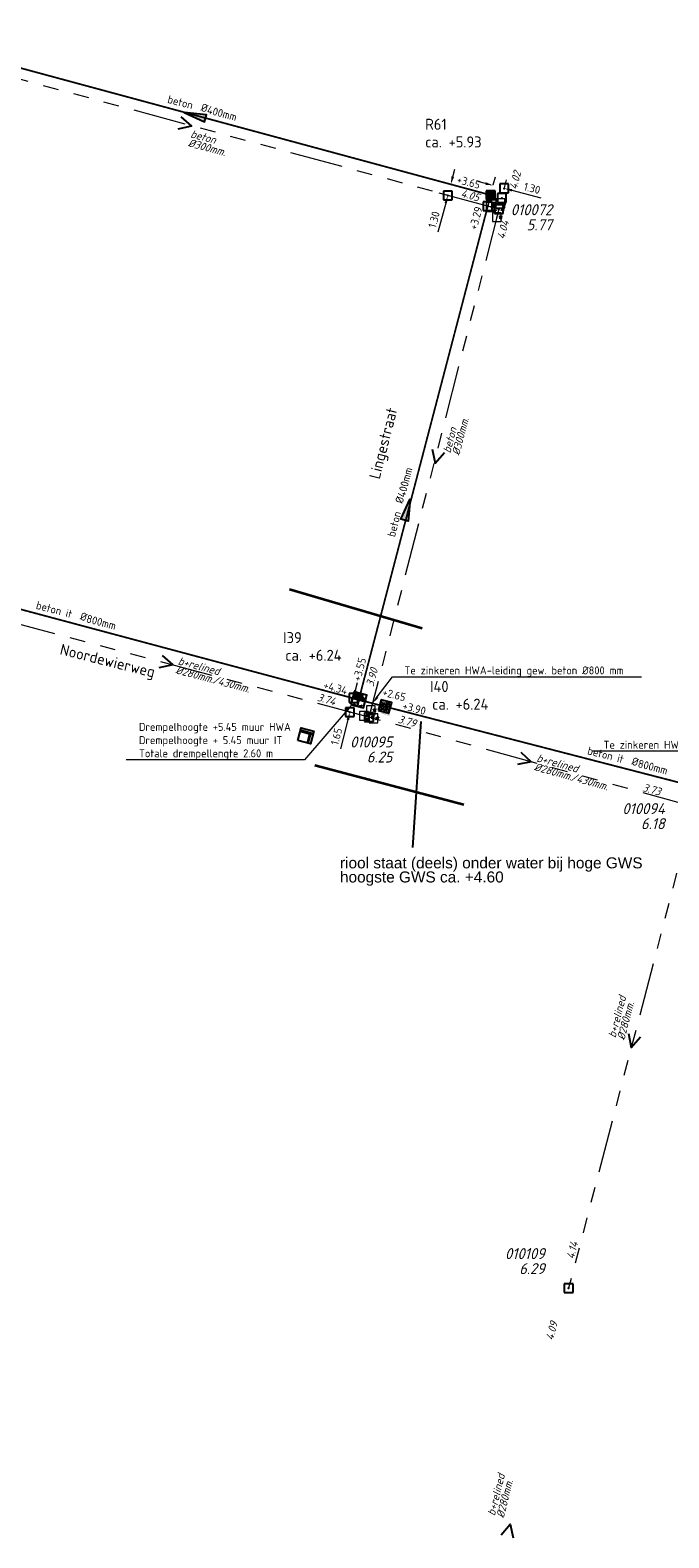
# Model space of a CAD drawing. Header units: metres. Extents: x 151924 to 154502, y 462248 to 463878.
# Tile 25 of 31: x 153788 to 153860, y 463354 to 463525. Entities that reach past the tile are written whole.
import ezdxf
from ezdxf import colors
from ezdxf.entities.mleader import LeaderData, LeaderLine
from ezdxf.enums import TextEntityAlignment as Align
from ezdxf.math import Vec2, Vec3

# ---------------------------------------------------------------- set-up
doc = ezdxf.new("R2010")
doc.units = ezdxf.units.M
doc.header["$PDMODE"] = 64
doc.header["$PDSIZE"] = 1
for name, pattern in [('HIDDENX2', [8, 4, -4]), ('RI-GWA-SO', [18.45, 6, -1.8, 1.75, -1.8, 1.75, -1.8, 1.75, -1.8]), ('RI-HWA_BETON-SO', [11.4, 9, -2.4]), ('RI-ITR_BETON-SO', [11.4, 9, -2.4])]:
    doc.linetypes.add(name, pattern=pattern)
doc.layers.get('0').update_dxf_attribs({"linetype": 'CONTINUOUS'})
for name, color, linetype, lineweight in [('B-OI-RI-GWA-MATERIAAL-T18', 11, 'CONTINUOUS', 18), ('B-OI-RI-GWA-PUTDEKSELHOOGTE-T25', 11, 'CONTINUOUS', 25), ('B-OI-RI-GWA_BOB-T18', 11, 'CONTINUOUS', 18), ('B-OI-RI-GWA_BOB-T18-INGEMETEN', 200, 'CONTINUOUS', 18), ('B-OI-RI-GWA_DIAMETER-HOOGTE-T18', 11, 'CONTINUOUS', 18), ('B-OI-RI-GWA_DIAMETER-T18', 11, 'CONTINUOUS', 18), ('B-OI-RI-GWA_PUTNUMMER-T25', 11, 'CONTINUOUS', 18), ('B-OI-RI-GWA_RIOOLPUT-S', 11, 'CONTINUOUS', 25), ('B-OI-RI-GWA_TRANSPORTLEIDING_BETON_300-G', 11, 'RI-GWA-SO', 18), ('B-OI-RI-GWA_TRANSPORTLEIDING_BETON_EI_300X450-G', 11, 'RI-GWA-SO', 18), ('B-OI-RI-STROOMRICHTING-S', 252, 'CONTINUOUS', 25), ('B-RO-OG-TOPOGRAFIE-T18', 2, 'CONTINUOUS', 18), ('N-OI-RI-HWA-T18', 1, 'CONTINUOUS', 18), ('N-OI-RI-HWA_PUTDEKSELHOOGTE-T25', 154, 'CONTINUOUS', 25), ('N-OI-RI-HWA_PUTNUMMER-T25', 154, 'CONTINUOUS', 18), ('N-OI-RI-HWA_RIOOLLEIDING_BETON_400-G', 154, 'RI-HWA_BETON-SO', 35), ('N-OI-RI-HWA_RIOOLLEIDING_BETON_800-G', 154, 'RI-HWA_BETON-SO', 35), ('N-OI-RI-HWA_RIOOLPUT_INSPECTIEPUT-S', 154, 'CONTINUOUS', 25), ('N-OI-RI-HWA_STROOMRICHTING-S', 154, 'CONTINUOUS', 25), ('N-OI-RI-ITR_PUTDEKSELHOOGTE-T25', 136, 'CONTINUOUS', 25), ('N-OI-RI-ITR_PUTNUMMER-T25', 136, 'CONTINUOUS', 25), ('N-OI-RI-ITR_RIOOLLEIDING_BETON_800-G', 136, 'RI-ITR_BETON-SO', 35), ('N-OI-RI-ITR_RIOOLPUT_INSPECTIEPUT-S', 136, 'CONTINUOUS', 25), ('N-OI-RI-ITR_RIOOLPUT_OVERSTORTPUT-S', 136, 'CONTINUOUS', 25), ('N-OI-RI-ITR_STROOMRICHTING-S', 136, 'CONTINUOUS', 25), ('N-OI-RI-M', 1, 'CONTINUOUS', 18), ('N-RO-KG-GRENS_WERK-G', 7, 'XX-WERKGRENS', 35)]:
    doc.layers.add(name, color=color, linetype=linetype, lineweight=lineweight)
for name, color, linetype, lineweight, plot in [('CALQUE_PTTOPO_ALT', 1, 'CONTINUOUS', 0, False), ('CALQUE_PTTOPO_MAT', 7, 'CONTINUOUS', 0, False), ('PTTOPO', 7, 'CONTINUOUS', 0, False)]:
    doc.layers.add(name, color=color, linetype=linetype, lineweight=lineweight, plot=plot)
doc.layers.add('opmerkingen algemeen', color=144, linetype='CONTINUOUS')
doc.layers.add('VSI-MEETING-18-1-2022', color=7, linetype='CONTINUOUS')
doc.layers.get('0').freeze()
doc.styles.add('ARIAL', font='arial.ttf')
doc.styles.add('NLCS-ISO', font='NLCS-ISO.ttf')
doc.styles.add('NLCS-ISO-M200-T18', font='NLCS-ISO.ttf', dxfattribs={"height": 0.36})
doc.styles.add('NLCS-ISO-M500-T18', font='NLCS-ISO.ttf', dxfattribs={"height": 0.9})
doc.styles.add('NLCS-ISO-M500-T18_CURSIEF', font='NLCS-ISO.ttf', dxfattribs={"oblique": 15, "height": 0.9})
doc.styles.add('NLCS-ISO-M500-T25', font='NLCS-ISO.ttf', dxfattribs={"height": 1.25})
doc.styles.add('NLCS-ISO-M500-T25_CURSIEF', font='NLCS-ISO.ttf', dxfattribs={"oblique": 15, "height": 1.25})
doc.styles.add('Style-STANDARD', font='STANDARD.shx')
doc.linetypes.add('XX-WERKGRENS', pattern='A,0,[137,NLCS.SHX,S=0.1,R=0,X=-1.1,Y=-1.35],-6', length=6)
doc.dimstyles.new('NLCS-M500-T18-PIJL_L2_H2', dxfattribs={"dimscale": 0.5, "dimtxt": 2.5, "dimasz": 1.8, "dimexe": 2, "dimexo": 2, "dimgap": 0.7, "dimtad": 1, "dimzin": 0, "dimdsep": 46, "dimtxsty": 'NLCS-ISO-M500-T18', "dimcen": 0, "dimdle": 2, "dimclrd": 256, "dimclre": 256, "dimclrt": 256, "dimazin": 0, "dimtfac": 1, "dimtdec": 3, "dimtofl": 0, "dimtmove": 0, "dimatfit": 3, "dimfxl": 2, "dimfxlon": 1, "dimtfillclr": 256, "dimtolj": 1, "dimtzin": 0, "dimlwd": -1, "dimlwe": -1, "dimarcsym": 0})

# ---------------------------------------------------------------- blocks, each defined once
blk = doc.blocks.new('*U39')
at = {"ltscale": 0.1, "insert": (2.43, 1.32), "char_height": 1.8, "attachment_point": 9, "style": 'NLCS-ISO'}
blk.add_mtext_dynamic_manual_height_columns('%%C', width=3.1412, gutter_width=1.8, heights=[0], dxfattribs=at)
at = {"ltscale": 0.1, "style": 'NLCS-ISO'}
for tag, p in [('BOBL', (-47.25, 0)), ('MAT', (-1, 0.6))]:
    blk.add_attdef(tag, text='', height=1.8, dxfattribs=at).set_placement(p, align=Align.BOTTOM_RIGHT)
for tag, p in [('DIA', (2.43, 0.6)), ('BOBR', (47.47, 0))]:
    blk.add_attdef(tag, text='', height=1.8, dxfattribs=at).set_placement(p, align=Align.BOTTOM_LEFT)
blk = doc.blocks.new('*U151')
at = {"ltscale": 0.1}
blk.add_hatch(color=256, dxfattribs=at).paths.add_polyline_path([(2.5, 0), (-2.5, -0.83), (-2.5, 0.83)])
at = {"ltscale": 0.1, "flags": 128}
blk.add_lwpolyline([(2.5, 0), (-2.5, -0.83), (-2.5, 0.83)], close=True, dxfattribs=at)
at = {"ltscale": 0.1, "insert": (2.43, 1.32), "char_height": 1.8, "attachment_point": 9, "style": 'NLCS-ISO'}
blk.add_mtext_dynamic_manual_height_columns('%%C', width=3.1412, gutter_width=1.8, heights=[0], dxfattribs=at)
at = {"ltscale": 0.1, "style": 'NLCS-ISO'}
for tag, p in [('BOBL', (-35.19, 0)), ('MAT', (-1, 0.6))]:
    blk.add_attdef(tag, text='', height=1.8, dxfattribs=at).set_placement(p, align=Align.BOTTOM_RIGHT)
for tag, p in [('DIA', (2.43, 0.6)), ('BOBR', (65.31, 0))]:
    blk.add_attdef(tag, text='', height=1.8, dxfattribs=at).set_placement(p, align=Align.BOTTOM_LEFT)
blk.add_attdef('JVA', text='', height=1.8, dxfattribs=at).set_placement((0, -1), align=Align.TOP_CENTER)
blk = doc.blocks.new('N-SRI-PUT_HWA')
h = blk.add_hatch(color=256)
h.dxf.hatch_style = 1
h.paths.add_polyline_path([(-0.4, 0, 1), (0.4, 0, 1)])
at = {"lineweight": -3, "flags": 128}
blk.add_lwpolyline([(-0.4, -0.4), (0.4, -0.4), (0.4, 0.4), (-0.4, 0.4)], close=True, dxfattribs=at)
at = {"lineweight": -3}
blk.add_circle((0, 0), 0.4, dxfattribs=at)
blk = doc.blocks.new('*U155')
at = {"ltscale": 0.1}
blk.add_hatch(color=256, dxfattribs=at).paths.add_polyline_path([(-2.5, 0), (2.5, -0.83), (2.5, 0.83)])
at = {"ltscale": 0.1, "flags": 128}
blk.add_lwpolyline([(-2.5, 0), (2.5, -0.83), (2.5, 0.83)], close=True, dxfattribs=at)
at = {"ltscale": 0.1, "insert": (2.43, 1.32), "char_height": 1.8, "attachment_point": 9, "style": 'NLCS-ISO'}
blk.add_mtext_dynamic_manual_height_columns('%%C', width=3.1412, gutter_width=1.8, heights=[0], dxfattribs=at)
at = {"ltscale": 0.1, "style": 'NLCS-ISO'}
for tag, p in [('BOBL', (-61.47, 0)), ('MAT', (-1, 0.6))]:
    blk.add_attdef(tag, text='', height=1.8, dxfattribs=at).set_placement(p, align=Align.BOTTOM_RIGHT)
for tag, p in [('DIA', (2.43, 0.6)), ('BOBR', (61.3, 0))]:
    blk.add_attdef(tag, text='', height=1.8, dxfattribs=at).set_placement(p, align=Align.BOTTOM_LEFT)
blk.add_attdef('JVA', text='', height=1.8, dxfattribs=at).set_placement((0, -1), align=Align.TOP_CENTER)
blk = doc.blocks.new('*U54')
at = {"ltscale": 0.1, "insert": (2.43, 1.32), "char_height": 1.8, "attachment_point": 9, "style": 'NLCS-ISO'}
blk.add_mtext_dynamic_manual_height_columns('%%C', width=3.1412, gutter_width=1.8, heights=[0], dxfattribs=at)
at = {"ltscale": 0.1, "style": 'NLCS-ISO'}
for tag, p in [('BOBL', (-93.72, 0)), ('MAT', (-1, 0.6))]:
    blk.add_attdef(tag, text='', height=1.8, dxfattribs=at).set_placement(p, align=Align.BOTTOM_RIGHT)
for tag, p in [('DIA', (2.43, 0.6)), ('BOBR', (58.35, 0))]:
    blk.add_attdef(tag, text='', height=1.8, dxfattribs=at).set_placement(p, align=Align.BOTTOM_LEFT)
blk = doc.blocks.new('*D75')
at = {"layer": '', "color": 0, "transparency": 16777216}
for p in [(153824.64, 463449.2, 4.54), (153824.23, 463447.6), (153824.23, 463447.6)]:
    blk.add_point(p, dxfattribs=at)
at = {"layer": 'N-OI-RI-M', "transparency": 16777216}
for p, q in [((153824.86, 463450.08), (153825.09, 463450.95)), ((153824.09, 463449.34), (153823.67, 463449.45)), ((153824.23, 463447.6), (153823.27, 463447.85)), ((153824.01, 463446.73), (153823.17, 463443.43))]:
    blk.add_line(p, q, dxfattribs=at)
for points in [[(153824.72, 463450.11), (153825.01, 463450.04), (153824.64, 463449.2)], [(153823.87, 463446.77), (153824.16, 463446.69), (153824.23, 463447.6)]]:
    blk.add_solid(points, dxfattribs=at)
at = {"layer": 'N-OI-RI-M', "transparency": 16777216, "insert": (153822.71, 463444.84), "char_height": 0.9, "attachment_point": 5, "rotation": 75.7278, "style": 'NLCS-ISO-M500-T18'}
blk.add_mtext('\\A1;1.65', dxfattribs=at)
blk = doc.blocks.new('*D85')
at = {"layer": '', "color": 0, "transparency": 16777216}
for p in [(153840.22, 463506.32, 4.05), (153841.48, 463505.99, 4.05), (153841.76, 463507.09)]:
    blk.add_point(p, dxfattribs=at)
at = {"layer": 'N-OI-RI-M', "transparency": 16777216}
for p, q in [((153839.63, 463507.65), (153838.76, 463507.87)), ((153840.52, 463507.49), (153840.76, 463508.39)), ((153841.78, 463507.16), (153842.02, 463508.06)), ((153842.63, 463506.87), (153845.93, 463506.01))]:
    blk.add_line(p, q, dxfattribs=at)
for points in [[(153839.67, 463507.79), (153839.6, 463507.5), (153840.51, 463507.42)], [(153842.67, 463507.01), (153842.6, 463506.72), (153841.76, 463507.09)]]:
    blk.add_solid(points, dxfattribs=at)
at = {"layer": 'N-OI-RI-M', "transparency": 16777216, "insert": (153844.92, 463507.1), "char_height": 0.9, "attachment_point": 5, "rotation": 345.4181, "style": 'NLCS-ISO-M500-T18'}
blk.add_mtext('\\A1;1.30', dxfattribs=at)
blk = doc.blocks.new('*D109')
at = {"layer": '', "color": 0, "transparency": 16777216}
for p in [(153835.35, 463506.28), (153840.22, 463506.32, 4.05), (153839.88, 463505.07, 4.05)]:
    blk.add_point(p, dxfattribs=at)
at = {"layer": 'N-OI-RI-M', "transparency": 16777216}
for p, q in [((153835.92, 463508.41), (153836.15, 463509.28)), ((153836.29, 463507.37), (153834.72, 463507.8)), ((153835.96, 463506.12), (153834.38, 463506.54)), ((153835.12, 463505.41), (153834.24, 463502.13))]:
    blk.add_line(p, q, dxfattribs=at)
for points in [[(153835.77, 463508.45), (153836.06, 463508.37), (153835.69, 463507.54)], [(153834.97, 463505.45), (153835.26, 463505.37), (153835.35, 463506.28)]]:
    blk.add_solid(points, dxfattribs=at)
at = {"layer": 'N-OI-RI-M', "transparency": 16777216, "insert": (153833.79, 463503.54), "char_height": 0.9, "attachment_point": 5, "rotation": 74.9966, "style": 'NLCS-ISO-M500-T18'}
blk.add_mtext('\\A1;1.30', dxfattribs=at)
blk = doc.blocks.new('PTTOPO')
at = {"layer": 'PTTOPO'}
blk.add_point((0, 0), dxfattribs=at)
at = {"layer": 'CALQUE_PTTOPO_ALT', "style": 'Style-STANDARD', "width": 0.8}
blk.add_attdef('ALT', text='', height=0.1, dxfattribs=at).set_placement((0.25, -0.1), align=Align.MIDDLE_LEFT)
at = {"layer": 'CALQUE_PTTOPO_MAT', "style": 'Style-STANDARD', "width": 0.8}
blk.add_attdef('MAT', text='', height=0.1, dxfattribs=at).set_placement((0.25, 0.1), align=Align.MIDDLE_LEFT)
blk = doc.blocks.new('N-SRI-PUT_OVERSTORT-SO')
at = {"ltscale": 0.1}
blk.add_hatch(color=256, dxfattribs=at).paths.add_polyline_path([(0, 2), (-2, 0), (2, 0)])
for p, q in [((0, 2), (-2, 0)), ((0, 2), (0, -2)), ((0, 2), (2, 0)), ((2, 0), (-2, 0))]:
    blk.add_line(p, q, dxfattribs=at)
at = {"lineweight": -3, "flags": 128}
blk.add_lwpolyline([(-2, -2), (2, -2), (2, 2), (-2, 2)], close=True, dxfattribs=at)
at = {"ltscale": 0.1, "flags": 128}
blk.add_lwpolyline([(0, 2), (-2, 0), (2, 0)], close=True, dxfattribs=at)
at = {"linetype": 'HIDDENX2', "lineweight": -3, "ltscale": 0.25}
blk.add_circle((0, 0), 2, dxfattribs=at)
blk = doc.blocks.new('N-SRI-PUT_ITR_1.25X1.25')
at = {"ltscale": 0.1}
h = blk.add_hatch(dxfattribs=at)
h.set_pattern_fill('DOTS', color=256, scale=0.075, style=0)
h.set_pattern_definition([(0, (-0.40003, -0.40001), (0.059531, 0.1190625), [0, -0.1190625])])
h.paths.add_polyline_path([(0.62, -0.63), (0.62, 0.62), (-0.63, 0.62), (-0.63, -0.63)])
at = {"lineweight": -3, "flags": 128}
blk.add_lwpolyline([(0.62, -0.63), (0.62, 0.62), (-0.63, 0.62), (-0.63, -0.63)], close=True, dxfattribs=at)
at = {"insert": (0.71, -0.27), "char_height": 0.18, "attachment_point": 1, "rotation": 90, "style": 'NLCS-ISO-M200-T18'}
blk.add_mtext_dynamic_manual_height_columns('1.25x1.25', width=0.1588, gutter_width=0.9, heights=[0], dxfattribs=at)

msp = doc.modelspace()

# ---------------------------------------------------------------- linework, layer by layer
at = {"layer": 'B-OI-RI-GWA_RIOOLPUT-S', "linetype": 'Continuous'}
for p in [(153841.148, 463504.727, 4.049), (153826.406, 463447.034, 4.704), (153849.07, 463382.17)]:
    msp.add_point(p, dxfattribs=at)
at = {"layer": 'B-OI-RI-GWA_TRANSPORTLEIDING_BETON_300-G'}
for p, q in [((153841.148, 463504.727, 4.049), (153771.267, 463523.685, 4.299)), ((153841.148, 463504.727, 4.049), (153826.406, 463447.034, 4.704)), ((153863.3, 463436.86), (153849.07, 463382.17))]:
    msp.add_line(p, q, dxfattribs=at)
at = {"layer": 'B-OI-RI-GWA_TRANSPORTLEIDING_BETON_EI_300X450-G'}
for p, q in [((153826.406, 463447.034, 4.704), (153781.87, 463458.86)), ((153863.3, 463436.86), (153826.406, 463447.034, 4.704))]:
    msp.add_line(p, q, dxfattribs=at)
at = {"layer": 'B-OI-RI-STROOMRICHTING-S'}
for points in [[(153805.06, 463515.21), (153806.27, 463514.14), (153804.69, 463513.82)], [(153833.58, 463477.46), (153833.91, 463475.89), (153834.97, 463477.1)], [(153802.91, 463454.03), (153804.12, 463452.96), (153802.54, 463452.63)], [(153843.64, 463443.04), (153844.83, 463441.96), (153843.26, 463441.65)], [(153855.85, 463411.09), (153856.18, 463409.52), (153857.24, 463410.73)], [(153841.4, 463354.17), (153842.44, 463355.39), (153842.79, 463353.82)]]:
    msp.add_lwpolyline(points, dxfattribs=at)
at = {"layer": 'N-OI-RI-HWA_RIOOLLEIDING_BETON_400-G', "const_width": 0.2, "flags": 128}
for points in [[(153840.22, 463506.322), (153772.904, 463524.527)], [(153825.432, 463449.724), (153840.22, 463506.322)]]:
    msp.add_lwpolyline(points, dxfattribs=at)
at = {"layer": 'N-OI-RI-HWA_RIOOLLEIDING_BETON_800-G', "const_width": 0.2, "flags": 128}
msp.add_lwpolyline([(153825.971, 463448.82), (153827.628, 463448.39)], dxfattribs=at)
at = {"layer": 'N-OI-RI-ITR_RIOOLLEIDING_BETON_800-G', "const_width": 0.2, "flags": 128}
for points in [[(153824.521, 463449.202), (153744.716, 463470.556)], [(153828.838, 463448.076), (153883.077, 463434.06)]]:
    msp.add_lwpolyline(points, dxfattribs=at)
at = {"layer": 'N-OI-RI-ITR_RIOOLPUT_OVERSTORTPUT-S', "flags": 128}
msp.add_lwpolyline([(153818.317, 463444.379), (153818.711, 463445.826), (153820.158, 463445.432), (153819.764, 463443.985)], close=True, dxfattribs=at)
for points in [[(153818.606, 463445.44), (153819.667, 463445.151), (153819.378, 463444.09)], [(153820.079, 463445.143), (153818.632, 463445.537)], [(153820.053, 463445.046), (153819.764, 463445.125), (153819.475, 463444.064)]]:
    msp.add_lwpolyline(points, dxfattribs=at)
at = {"layer": 'N-RO-KG-GRENS_WERK-G', "flags": 128}
for points in [[(153832.439, 463457.094), (153817.395, 463461.518)], [(153820.256, 463441.573), (153837.177, 463437.112)]]:
    msp.add_lwpolyline(points, dxfattribs=at)
at = {"layer": 'opmerkingen algemeen', "flags": 128}
msp.add_lwpolyline([(153832.295, 463446.523), (153831.358, 463432.239)], dxfattribs=at)

# ---------------------------------------------------------------- block references
at = {"layer": 'N-OI-RI-HWA_RIOOLPUT_INSPECTIEPUT-S', "rotation": 165.0065893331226}
msp.add_blockref('N-SRI-PUT_HWA', (153840.22, 463506.322, 4.049), dxfattribs=at)
at = {"layer": 'N-OI-RI-HWA_STROOMRICHTING-S', "xscale": 0.5, "yscale": 0.5, "zscale": 0.5}
for name, p, rotation, values in [('*U155', (153806.627, 463515.382), 345.0065893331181, {'MAT': 'beton', 'DIA': '400mm', 'BOBL': '+3.48', 'BOBR': '+3.65'}), ('*U151', (153830.751, 463470.617), 75.5540079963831, {'MAT': 'beton', 'DIA': '400mm', 'BOBL': '+3.55', 'BOBR': '+3.29'})]:
    msp.add_blockref(name, p, dxfattribs=dict(at, rotation=rotation)).add_auto_attribs(values)
at = {"layer": 'N-OI-RI-ITR_RIOOLPUT_INSPECTIEPUT-S', "rotation": 255.275655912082}
msp.add_blockref('N-SRI-PUT_ITR_1.25X1.25', (153828.233, 463448.233), dxfattribs=at)
at = {"layer": 'N-OI-RI-ITR_RIOOLPUT_OVERSTORTPUT-S', "xscale": 0.375, "yscale": 0.375, "zscale": 0.375, "rotation": 345.1449312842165}
msp.add_blockref('N-SRI-PUT_OVERSTORT-SO', (153825.245, 463449.008, 4.537), dxfattribs=at)
at = {"layer": 'N-OI-RI-ITR_STROOMRICHTING-S'}
for name, p, xscale, yscale, zscale, rotation, values in [('*U54', (153792.912, 463457.589), 0.4999999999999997, 0.4999999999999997, 0.4999999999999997, 344.9747813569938, {'MAT': 'beton it', 'DIA': '800mm', 'BOBL': '+4.34', 'BOBR': '+4.34'}), ('*U39', (153855.536, 463441.112), 0.5, 0.5, 0.5, 345.5634068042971, {'MAT': 'beton it', 'DIA': '800mm', 'BOBL': '+3.90', 'BOBR': '+3.90'})]:
    msp.add_blockref(name, p, dxfattribs=dict(at, xscale=xscale, yscale=yscale, zscale=zscale, rotation=rotation)).add_auto_attribs(values)
at = {"layer": 'PTTOPO'}
ref = msp.add_blockref('PTTOPO', (153841.148, 463504.727, 4.049), dxfattribs=at)
ref.add_attrib('ALT', '4.049', dxfattribs={"layer": 'CALQUE_PTTOPO_ALT', "height": 0.1, "style": 'Style-STANDARD', "width": 0.8}).set_placement((153840.405, 463504.476, 4.049), align=Align.MIDDLE_LEFT)
ref.add_attrib('MAT', 'Bob-23', dxfattribs={"layer": 'CALQUE_PTTOPO_MAT', "height": 0.1, "style": 'Style-STANDARD', "width": 0.8}).set_placement((153840.432, 463504.61, 4.049), align=Align.MIDDLE_LEFT)
ref = msp.add_blockref('PTTOPO', (153841.148, 463504.727, 4.049), dxfattribs=at)
ref.add_attrib('ALT', '5.776', dxfattribs={"layer": 'CALQUE_PTTOPO_ALT', "height": 0.1, "style": 'Style-STANDARD', "width": 0.8}).set_placement((153840.444, 463505.172, 4.049), align=Align.MIDDLE_LEFT)
ref.add_attrib('MAT', 'Put-14', dxfattribs={"layer": 'CALQUE_PTTOPO_MAT', "height": 0.1, "style": 'Style-STANDARD', "width": 0.8}).set_placement((153840.461, 463505.347, 4.049), align=Align.MIDDLE_LEFT)
ref = msp.add_blockref('PTTOPO', (153826.406, 463447.034, 4.704), dxfattribs=at)
ref.add_attrib('ALT', '3.704', dxfattribs={"layer": 'CALQUE_PTTOPO_ALT', "height": 0.1, "style": 'Style-STANDARD', "width": 0.8}).set_placement((153825.993, 463446.714, 4.704), align=Align.MIDDLE_LEFT)
ref.add_attrib('MAT', 'Bob-3', dxfattribs={"layer": 'CALQUE_PTTOPO_MAT', "height": 0.1, "style": 'Style-STANDARD', "width": 0.8}).set_placement((153826.012, 463446.851, 4.704), align=Align.MIDDLE_LEFT)
msp.add_blockref('PTTOPO', (153826.912, 463446.894, 4.639), dxfattribs=at).add_auto_attribs({'ALT': '3.790', 'MAT': 'bok38'})
at = {"layer": 'VSI-MEETING-18-1-2022'}
for p, values in [((153841.32, 463505.384, 4.063), {'ALT': '4.016', 'MAT': 'bok53'}), ((153840.222, 463504.979, 4.053), {'ALT': '4.048', 'MAT': 'bok52'}), ((153840.918, 463503.827, 4.06), {'ALT': '4.036', 'MAT': 'bok54'}), ((153841.148, 463504.727, 4.049), {'ALT': '5.771', 'MAT': 'put18'}), ((153825.844, 463447.183, 4.644), {'ALT': '3.737', 'MAT': 'bok37'}), ((153826.406, 463447.034, 4.704), {'ALT': '6.254', 'MAT': 'put12'}), ((153826.607, 463447.818, 4.695), {'ALT': '3.896', 'MAT': 'bok36'})]:
    msp.add_blockref('PTTOPO', p, dxfattribs=at).add_auto_attribs(values)

# ---------------------------------------------------------------- texts
at = {"layer": 'B-OI-RI-GWA-MATERIAAL-T18', "linetype": 'ByBlock', "style": 'NLCS-ISO-M500-T18_CURSIEF', "oblique": 15}
for s, rotation, p in [('beton', 344.99665, (153806.069, 463512.89)), ('beton', 75.3411, (153835.645, 463476.969)), ('b+relined', 345.14875, (153804.655, 463453.025)), ('b+relined', 344.55994, (153845.37, 463442.02)), ('b+relined', 75.41538, (153854.392, 463410.556)), ('b+relined', 76.09472, (153840.689, 463356.268))]:
    msp.add_text(s, height=0.9, rotation=rotation, dxfattribs=at).set_placement(p)
at = {"layer": 'B-OI-RI-GWA-PUTDEKSELHOOGTE-T25', "linetype": 'ByBlock', "style": 'NLCS-ISO-M500-T25_CURSIEF', "oblique": 15}
for s, p in [('5.77', (153847.196, 463502.327)), ('6.25', (153829.056, 463441.88)), ('6.18', (153859.993, 463434.308)), ('6.29', (153846.37, 463383.77))]:
    msp.add_text(s, height=1.25, dxfattribs=at).set_placement(p, align=Align.RIGHT)
at = {"layer": 'B-OI-RI-GWA_BOB-T18', "linetype": 'ByBlock', "style": 'NLCS-ISO-M500-T18_CURSIEF', "oblique": 15}
for s, rotation, p in [('3.73', 345.05679, (153859.39, 463438.11)), ('4.09', 75.41538, (153847.844, 463378.252))]:
    msp.add_text(s, height=0.9, rotation=rotation, dxfattribs=at).set_placement(p, align=Align.RIGHT)
msp.add_text('4.14', height=0.9, rotation=76.09472, dxfattribs=at).set_placement((153849.669, 463385.421))
at = {"layer": 'B-OI-RI-GWA_BOB-T18-INGEMETEN', "linetype": 'ByBlock', "style": 'NLCS-ISO-M500-T18_CURSIEF', "oblique": 15}
for s, rotation, p in [('4.02', 75.3411, (153843.173, 463506.895)), ('4.05', 344.99665, (153836.769, 463506.141, 4.049)), ('4.04', 75.41806, (153841.779, 463501.251)), ('3.79', 345.14875, (153829.611, 463446.407))]:
    msp.add_text(s, height=0.9, rotation=rotation, dxfattribs=at).set_placement(p)
for s, rotation, p in [('3.90', 75.3411, (153827.434, 463452.453)), ('3.74', 344.55994, (153822.471, 463448.344))]:
    msp.add_text(s, height=0.9, rotation=rotation, dxfattribs=at).set_placement(p, align=Align.RIGHT)
at = {"layer": 'B-OI-RI-GWA_DIAMETER-HOOGTE-T18', "linetype": 'ByBlock', "style": 'NLCS-ISO-M500-T18_CURSIEF', "oblique": 15}
for rotation, p in [(345.14875, (153808.59, 463450.895)), (344.55994, (153849.284, 463439.849))]:
    msp.add_text('/430mm.', height=0.9, rotation=rotation, dxfattribs=at).set_placement(p)
at = {"layer": 'B-OI-RI-GWA_DIAMETER-T18', "linetype": 'ByBlock', "style": 'NLCS-ISO-M500-T18_CURSIEF', "oblique": 15}
for s, rotation, p in [('%%c300mm.', 344.99665, (153805.798, 463511.876)), ('%%c300mm.', 75.3411, (153836.661, 463476.703)), ('%%c280mm.', 345.14875, (153804.385, 463452.01)), ('%%c280mm.', 344.55994, (153845.091, 463441.008)), ('%%c280mm.', 75.41538, (153855.408, 463410.292)), ('%%c280mm.', 76.09472, (153841.708, 463356.016))]:
    msp.add_text(s, height=0.9, rotation=rotation, dxfattribs=at).set_placement(p)
at = {"layer": 'B-OI-RI-GWA_PUTNUMMER-T25', "linetype": 'ByBlock', "style": 'NLCS-ISO-M500-T25_CURSIEF', "oblique": 15}
for s, p in [('010072', (153847.196, 463504.036)), ('010095', (153829.056, 463443.589)), ('010094', (153859.993, 463436.016)), ('010109', (153846.37, 463385.479))]:
    msp.add_text(s, height=1.25, dxfattribs=at).set_placement(p, align=Align.RIGHT)
at = {"layer": 'B-RO-OG-TOPOGRAFIE-T18', "style": 'NLCS-ISO-M200-T18'}
for s, rotation, p in [('Lingestraat', 75.7, (153828.204, 463478.097)), ('Noordewierweg', 346.1, (153796.691, 463453.268))]:
    msp.add_text(s, height=1.25, rotation=rotation, dxfattribs=at).set_placement(p, align=Align.MIDDLE)
at = {"layer": 'N-OI-RI-HWA_PUTDEKSELHOOGTE-T25', "style": 'NLCS-ISO-M500-T25'}
msp.add_text('ca. +5.93', height=1.25, dxfattribs=at).set_placement((153832.783, 463511.738))
at = {"layer": 'N-OI-RI-HWA_PUTNUMMER-T25', "style": 'NLCS-ISO-M500-T25'}
msp.add_text('R61', height=1.25, dxfattribs=at).set_placement((153832.783, 463513.746))
at = {"layer": 'N-OI-RI-HWA_STROOMRICHTING-S', "style": 'NLCS-ISO-M500-T25'}
msp.add_text('+2.65', height=0.9, rotation=346.04435, dxfattribs=at).set_placement((153827.856, 463449.47, -4.545))
at = {"layer": 'N-OI-RI-ITR_PUTDEKSELHOOGTE-T25', "style": 'NLCS-ISO-M500-T25'}
for p in [(153816.901, 463453.434), (153833.575, 463447.878)]:
    msp.add_text('ca. +6.24', height=1.25, dxfattribs=at).set_placement(p)
at = {"layer": 'N-OI-RI-ITR_PUTNUMMER-T25', "style": 'NLCS-ISO-M500-T25'}
for s, p in [('I39', (153816.668, 463455.442)), ('I40', (153833.342, 463449.886))]:
    msp.add_text(s, height=1.25, dxfattribs=at).set_placement(p)
at = {"layer": 'opmerkingen algemeen', "style": 'ARIAL'}
for s, p in [('riool staat (deels) onder water bij hoge GWS', (153823.112, 463429.858)), ('hoogste GWS ca. +4.60', (153823.112, 463428.256))]:
    msp.add_text(s, height=1.25, dxfattribs=at).set_placement(p)

# ---------------------------------------------------------------- dimensions: what is measured, and where the dimension line sits
at = {"layer": 'N-OI-RI-M'}
for p1, p2, distance, picture, middle in [((153840.22, 463506.322, 4.049), (153839.883, 463505.066, 4.049), -4.694, '*D109', (153833.787, 463503.543)), ((153840.22, 463506.322, 4.049), (153841.478, 463505.995, 4.049), 1.136, '*D85', (153844.917, 463507.1)), ((153824.642, 463449.204, 4.537), (153824.234, 463447.602), 0, '*D75', (153822.707, 463444.843))]:
    dim = msp.add_aligned_dim(p1=p1, p2=p2, distance=distance, dimstyle='NLCS-M500-T18-PIJL_L2_H2', dxfattribs=at)
    dim.commit()
    dim.dimension.update_dxf_attribs({"geometry": picture, "text_midpoint": middle})

# ---------------------------------------------------------------- leaders
at = {"layer": 'N-OI-RI-HWA-T18'}
ml = msp.add_multileader_mtext('Standard', dxfattribs=at)
ml.set_content('Te zinkeren HWA-leiding gew. beton %%C800 mm ', color=256, style='NLCS-ISO-M500-T18')
ml.set_leader_properties(color=256, linetype='ByLayer', lineweight=-1)
ml.build(insert=Vec2(0, 0))
ml.multileader.update_dxf_attribs({"text_left_attachment_type": 5, "text_right_attachment_type": 5, "dogleg_length": 0.9, "arrow_head_size": 0.9})
ctx = ml.context
ctx.base_point, ctx.char_height, ctx.arrow_head_size, ctx.landing_gap_size, ctx.plane_origin = Vec3(153829.98, 463451.624, 4.697), 0.9, 0.9, 0.45, Vec3(325.742, -85.245, 4.697)
ctx.left_attachment, ctx.right_attachment = 5, 5
notes = []
notes.append((ctx, [(0, (1, 1, 0), (153829.08, 463451.624, 4.697), (1, 0), 0.9, [(0, [(153826.811, 463448.602, 4.697)], 0, [])])]))
ctx.mtext.insert, ctx.mtext.flow_direction = Vec3(153830.43, 463452.794, 4.697), 5
ml = msp.add_multileader_mtext('Standard', dxfattribs=at)
ml.set_content('Drempelhoogte +5.45 muur HWA\\PDrempelhoogte + 5.45 muur IT\\PTotale drempellengte 2.60 m', color=256, style='NLCS-ISO-M500-T18')
ml.set_leader_properties(color=256, linetype='ByLayer', lineweight=-1)
ml.build(insert=Vec2(0, 0))
ml.multileader.update_dxf_attribs({"text_left_attachment_type": 5, "text_right_attachment_type": 5, "dogleg_length": 0.9, "arrow_head_size": 0.9})
ctx = ml.context
ctx.base_point, ctx.char_height, ctx.arrow_head_size, ctx.landing_gap_size, ctx.plane_origin = Vec3(153799.836, 463442.203), 0.9, 0.9, 0.45, Vec3(605.986, 927333.059)
ctx.left_attachment, ctx.right_attachment = 5, 5
notes.append((ctx, [(1, (1, 1, 0), (153819.096, 463442.203), (-1, 0), 0.9, [(0, [(153824.528, 463448.518)], 0, [])])]))
ctx.mtext.insert, ctx.mtext.flow_direction = Vec3(153800.286, 463446.373), 5
ml = msp.add_multileader_mtext('Standard', dxfattribs=at)
ml.set_content('Te zinkeren HWA-leiding beton %%C800 mm', color=256, style='NLCS-ISO-M500-T18')
ml.set_leader_properties(color=256, linetype='ByLayer', lineweight=-1)
ml.build(insert=Vec2(0, 0))
ml.multileader.update_dxf_attribs({"text_left_attachment_type": 5, "text_right_attachment_type": 5, "dogleg_length": 0.9, "arrow_head_size": 0.9})
ctx = ml.context
ctx.base_point, ctx.char_height, ctx.arrow_head_size, ctx.landing_gap_size = Vec3(153852.579, 463443.18), 0.9, 0.9, 0.45
ctx.left_attachment, ctx.right_attachment = 5, 5
notes.append((ctx, [(0, (1, 1, 0), (153876.789, 463443.18), (-1, 0), 0.9, [(0, [(153884.952, 463433.572)], 0, [])])]))
ctx.mtext.insert, ctx.mtext.flow_direction = Vec3(153853.029, 463444.35), 5
for ctx, leaders in notes:
    for number, flags, end, landing, length, lines in leaders:
        leader = LeaderData()
        leader.index, (leader.has_last_leader_line, leader.has_dogleg_vector, leader.attachment_direction) = number, flags
        leader.last_leader_point, leader.dogleg_vector, leader.dogleg_length = Vec3(end), Vec3(landing), length
        for number, points, colour, breaks in lines:
            line = LeaderLine()
            line.index, line.vertices, line.color, line.breaks = number, Vec3.list(points), colors.encode_raw_color(colour), breaks
            leader.lines.append(line)
        ctx.leaders.append(leader)

doc.saveas('drawing.dxf')
